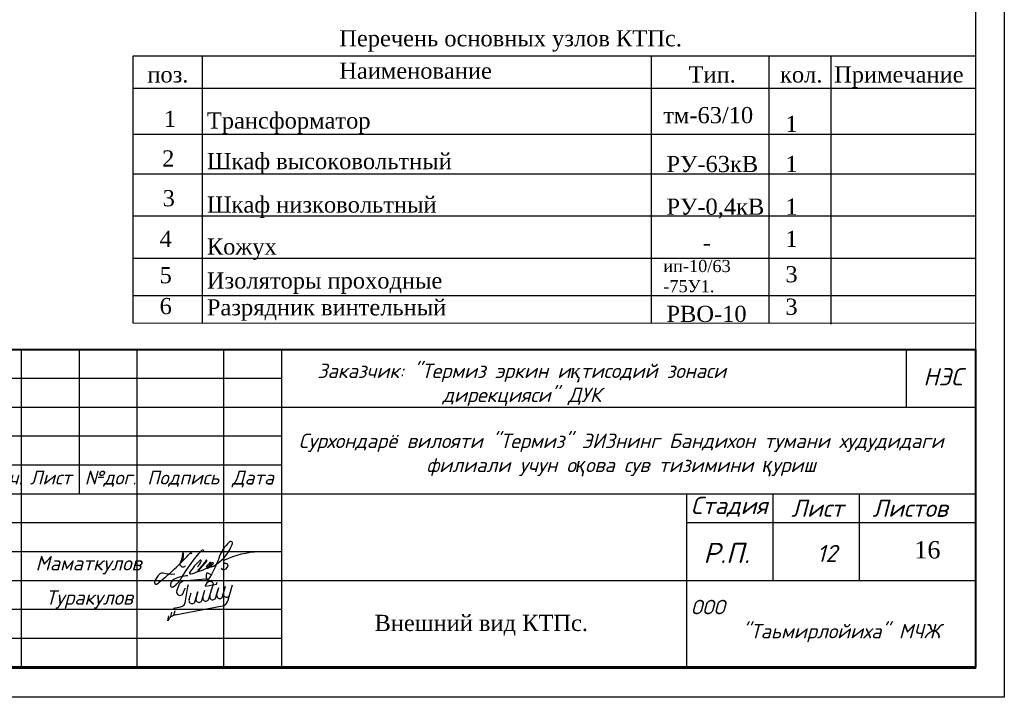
# Model space of a CAD drawing. Extents: x 10527 to 38813, y 13847 to 37526.
# Tile 14 of 256: x 35863 to 36034, y 32315 to 32432. Entities that reach past the tile are written whole.
import ezdxf

# ---------------------------------------------------------------- set-up
doc = ezdxf.new("R2010")
doc.units = 0
doc.header["$LTSCALE"] = 0.5
doc.header["$MEASUREMENT"] = 0
doc.styles.add('ISOCPEUR', font='isocpeui.ttf', dxfattribs={"height": 300})
doc.styles.add('OOO-Kazar', font='isocpeur.ttf', dxfattribs={"height": 300})
doc.styles.get("Standard").update_dxf_attribs({"font": 'times.ttf'})

# ---------------------------------------------------------------- blocks, each defined once
blk = doc.blocks.new('енаеар')
at = {"color": 5, "lineweight": 30, "ltscale": 100}
for points in [[(2775756, -500781), (2775800, -500660, -0.26657), (2775930, -500600), (2776320, -500570)], [(2775905, -500732, 0.104122), (2775865, -500812), (2775861, -500833)], [(2776388, -500654, 0.666286), (2776257, -500677, 0.666286)], [(2775729, -501198), (2776546, -501043, 0.273537), (2776637, -500959)]]:
    blk.add_lwpolyline(points, format="xyb", dxfattribs=at)
for points in [[(2775901, -500990), (2775947, -500710), (2775960, -500670)], [(2776190, -500947), (2776242, -500768)], [(2776201, -500910), (2776242, -500768)], [(2776208, -500888), (2776242, -500768)], [(2776250, -500700), (2776444, -500663), (2776454, -500633)], [(2776250, -500700), (2776258, -500673)], [(2776309, -500925), (2776362, -500745)], [(2776322, -500881), (2776362, -500745)], [(2776328, -500865), (2776388, -500654)], [(2776429, -500902), (2776482, -500722)], [(2776439, -500870), (2776481, -500722)], [(2776549, -500879), (2776601, -500700)], [(2776637, -500959), (2776719, -500679)], [(2775969, -500933), (2776003, -500813)], [(2776070, -500970), (2776123, -500790)], [(2776079, -500940), (2776122, -500790)], [(2776089, -500910), (2776123, -500790)], [(2775700, -501080), (2775820, -501060)], [(2775707, -501203), (2775727, -501119)], [(2775599, -501298), (2775618, -501214)], [(2775652, -501232), (2775671, -501148)]]:
    blk.add_lwpolyline(points, dxfattribs=at)
for centre, radius, start, end in [((2775812, -500800), 59.1, 161.6617, 325.8915), ((2775802, -500957), 104, 279.6859, 0.1623), ((2776020, -500950), 53.9, 161.5651, 349.2094), ((2776140, -500927), 53.9, 161.5651, 349.2094), ((2776259, -500905), 53.9, 161.5651, 349.2094), ((2776379, -500882), 53.9, 161.5651, 349.2094), ((2776499, -500859), 53.9, 161.5651, 349.2094), ((2776617, -500839), 53.9, 161.5651, 349.2094), ((2775765, -501379), 185, 101.288, 153.8492)]:
    blk.add_arc(centre, radius, start, end, dxfattribs=at)
blk = doc.blocks.new('2 Лайло')
at = {"color": 5, "lineweight": 30, "ltscale": 100}
for points in [[(2835430, -886930, 0.0997963), (2836784, -884956, 0.6711848), (2836459, -884556, 0.0918061), (2832640, -889070, 0.5697863), (2833090, -889446, 0.0924959), (2835880, -888310), (2838831, -884881, 1.0487229), (2838510, -884610, -0.0635172), (2835665, -887964, 0.749315), (2836129, -888489, 0.0576825), (2838940, -887230, 0.1188076), (2840300, -885630, 0.66771), (2839952, -885334, 0.0569221), (2838703, -886803, 0.8788279), (2839173, -887345, 0.0562181), (2841085, -885857, 0.9952462), (2840780, -885470, 0.1309776), (2839680, -886780, 0.6649566), (2839850, -887071, 0.1506579), (2842440, -885830, 0.1560771), (2847918, -878815, 1.0259242), (2846813, -878036, 0.120771), (2843130, -883850, -0.0475404), (2839410, -891490, -0.7227744), (2838720, -891330, -0.0915221), (2838820, -889340, -0.4991366), (2839300, -889110), (2840230, -889590)], [(2827360, -889570, -0.1061793), (2823120, -889140, 0.19071), (2821940, -889450, 0.1150572), (2820080, -892210, 0.6943743), (2820859, -893070, 0.0456854), (2832940, -881848, -0.871731), (2833250, -882330)], [(2832060, -890130, 0.1143931), (2827090, -891320, 0.3411049), (2825820, -893870, 0.4432524), (2826770, -894100, 0.1151467), (2829770, -890870, -0.0427712), (2837000, -880930, -0.8952041), (2837670, -881260), (2837486, -881633)], [(2830159, -884642, 0.0903848), (2830460, -882010, 0.6486397), (2830120, -882010, -0.1009124), (2829120, -885790, 0.6788591), (2831160, -886520)], [(2843940, -887400, 0.2683397), (2844540, -887870, 0.3712609), (2846430, -886600, 0.4192745), (2845640, -885670, -0.277164), (2844920, -885430, -0.3142166), (2845269, -884383, -0.0979697), (2857480, -881370)]]:
    blk.add_lwpolyline(points, format="xyb", dxfattribs=at)
blk = doc.blocks.new('ыв')
at = {"color": 7, "linetype": 'Continuous'}
for p, q in [((219455.2, 4533634.97), (219640.2, 4533634.97)), ((219475.2, 4533579.97), (219475.2, 4533634.97)), ((219485.2, 4533609.97), (219485.2, 4533634.97)), ((219495.2, 4533579.97), (219495.2, 4533634.97)), ((219510.2, 4533579.97), (219510.2, 4533634.97)), ((219520.2, 4533579.97), (219520.2, 4533634.97)), ((219520.2, 4533624.97), (219640.2, 4533624.97)), ((219455.2, 4533614.97), (219520.2, 4533614.97)), ((219455.2, 4533609.97), (219520.2, 4533609.97)), ((219520.2, 4533609.97), (219640.2, 4533609.97)), ((219590.2, 4533609.97), (219590.2, 4533579.97)), ((219605.2, 4533594.97), (219605.2, 4533609.97)), ((219620.14, 4533594.97), (219620.14, 4533609.97)), ((219590.2, 4533604.97), (219640.2, 4533604.97)), ((219520.2, 4533594.97), (219640.2, 4533594.97))]:
    blk.add_line(p, q, dxfattribs=at)
at = {"color": 7, "ltscale": 2}
blk.add_line((219628.2, 4533634.97), (219628.2, 4533624.97), dxfattribs=at)
at = {"lineweight": 40}
blk.add_lwpolyline([(219455.2, 4533634.97), (219640.2, 4533634.97), (219640.2, 4533579.97), (219455.2, 4533579.97)], close=True, dxfattribs=at)
at = {"color": 7, "linetype": 'Continuous'}
for points in [[(219455.2, 4533629.97), (219520.2, 4533629.97)], [(219455.2, 4533624.97), (219520.2, 4533624.97)], [(219455.2, 4533619.97), (219520.2, 4533619.97)], [(219455.2, 4533604.97), (219520.2, 4533604.97)], [(219455.2, 4533599.97), (219520.2, 4533599.97)], [(219455.2, 4533594.97), (219520.2, 4533594.97)], [(219455.2, 4533589.97), (219520.2, 4533589.97)], [(219455.2, 4533584.97), (219520.2, 4533584.97)]]:
    blk.add_lwpolyline(points, dxfattribs=at)
at = {"color": 5, "lineweight": 30, "xscale": 0.0004820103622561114, "yscale": 0.0004820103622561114, "zscale": 0.0004820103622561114}
blk.add_blockref('2 Лайло', (218138.89, 4534024.81), dxfattribs=at)
at = {"color": 3, "xscale": 0.01, "yscale": 0.01, "zscale": 0.01}
blk.add_blockref('енаеар', (191744.48, 4538600.97), dxfattribs=at)
at = {"attachment_point": 5, "style": 'ISOCPEUR'}
for s, insert, char_height, width in [('Заказчик: "Термиз эркин и{\\fTimes New Roman|b0|i1|c204|p18;қ}тисодий зонаси\\Pдирекцияси" ДУК                                                          ', (219561.71, 4533628.83), 2.5005, 119.8228), ('Сурхондарё вилояти "Термиз" ЭИЗнинг Бандихон тумани худудидаги филиали учун о{\\fArial|b0|i1|c204|p34;қ}ова сув тизимини {\\fArial|b0|i1|c204|p34;қ}уриш', (219578.91, 4533616.68), 2.50048, 119.8228), ('ООО                               "Таьмирлойиха" МЧЖ', (219614.6, 4533587.93), 2.5005, 49.8095)]:
    blk.add_mtext(s, dxfattribs=dict(at, insert=insert, char_height=char_height, width=width))
at = {"color": 0, "linetype": 'Continuous', "lineweight": 5, "style": 'OOO-Kazar'}
for s, insert, char_height, attachment_point in [('{\\fISOCPEUR|b0|i1|c204|p34;НЭС}', (219634.58, 4533628.72), 3, 8), ('{\\fISOCPEUR|b0|i1|c204|p34;Кол.уч.}', (219470.51, 4533613.97), 2.4, 2), ('{\\fISOCPEUR|b0|i1|c204|p34;Лист}', (219480.23, 4533613.97), 2.4, 2), ('{\\fISOCPEUR|b0|i1|c204|p34;№дог.}', (219490.59, 4533613.97), 2.4, 2), ('{\\fISOCPEUR|b0|i1|c204|p34;Подпись}', (219503.16, 4533613.97), 2.4, 2), ('{\\fISOCPEUR|b0|i1|c204|p34;Дата}', (219515.21, 4533613.97), 2.4, 2), ('{\\fISOCPEUR|b0|i1|c204|p34;Стадия}', (219597.61, 4533605.97), 3, 8), ('{\\fISOCPEUR|b0|i1|c204|p34;Лист }', (219612.85, 4533605.97), 3, 8), ('{\\fISOCPEUR|b0|i1|c204|p34;Листов }', (219628.89, 4533605.97), 3, 8), ('{\\fISOCPEUR|b0|i1|c204|p34;Р.П.}', (219597.15, 4533597.97), 3.5, 8)]:
    blk.add_mtext(s, dxfattribs=dict(at, insert=insert, char_height=char_height, attachment_point=attachment_point))
at = {"color": 0, "ltscale": 0.1, "insert": (219629.62, 4533601.77), "char_height": 3, "attachment_point": 1}
blk.add_mtext_dynamic_manual_height_columns('16', width=9.8042, gutter_width=12.5, heights=[0], dxfattribs=at)
at = {"char_height": 2.5005, "width": 21.8041}
for s, insert, attachment_point in [('{\\fISOCPEUR|b0|i1|c204|p34; Маматкулов}', (219476.01, 4533597.6), 4), ('{\\fISOCPEUR|b0|i1|c204|p34;Туракулов}', (219486.91, 4533591.66), 5)]:
    blk.add_mtext(s, dxfattribs=dict(at, insert=insert, attachment_point=attachment_point))

msp = doc.modelspace()

# ---------------------------------------------------------------- linework, layer by layer
for p, q in [((36033.629, 32611.66, -629.582), (36033.629, 32314.626, -629.582)), ((36028.629, 32606.66, -629.582), (36028.629, 32319.626, -629.582)), ((36028.629, 32585.626, -629.582), (36028.629, 32319.626, -629.582)), ((35882.936, 32425.667, -629.582), (36028.629, 32425.667, -629.582)), ((35882.936, 32379.388, -629.582), (35882.936, 32425.667, -629.582)), ((35894.845, 32425.667, -629.582), (35894.845, 32379.388, -629.582)), ((35972.509, 32425.667, -629.582), (35972.509, 32379.388, -629.582)), ((35992.919, 32425.667, -629.582), (35992.919, 32379.388, -629.582)), ((36003.627, 32425.667, -629.582), (36003.627, 32379.215, -629.582)), ((36028.629, 32425.667, -629.582), (36028.629, 32379.388, -629.582)), ((35882.936, 32420.083, -629.582), (36028.629, 32420.083, -629.582)), ((35882.936, 32412.136, -629.582), (36028.629, 32412.136, -629.582)), ((35882.936, 32405.263, -629.582), (36028.629, 32405.263, -629.582)), ((35882.936, 32397.96, -629.582), (36028.629, 32397.96, -629.582)), ((35882.936, 32390.657, -629.582), (36028.629, 32390.657, -629.582)), ((35882.936, 32384.179, -629.582), (36028.629, 32384.179, -629.582)), ((36028.629, 32319.626, -629.582), (35633.661, 32319.626, -629.582)), ((36033.629, 32314.626, -629.582), (35613.661, 32314.626, -629.582)), ((36033.629, 32314.626, -629.582), (35613.661, 32314.626, -629.582))]:
    msp.add_line(p, q)
at = {"linetype": 'Continuous', "lineweight": 5}
msp.add_line((35882.936, 32379.388, -629.582), (36028.629, 32379.388, -629.582), dxfattribs=at)

# ---------------------------------------------------------------- block references
at = {"color": 18, "true_color": 0x000000}
msp.add_blockref('ыв', (-183611.567, -4501260.101, -629.582), dxfattribs=at)

# ---------------------------------------------------------------- texts
at = {"attachment_point": 1}
for s, insert, char_height, width in [('{\\fGeorgia|b0|i0|c204|p18;\\C7;Перечень основных узлов КТПс.}', (35918.578, 32430.122, -629.582), 2.8, 119.32091), ('{\\fGeorgia|b0|i0|c204|p18;\\C7;Наименование}', (35918.578, 32424.512, -629.582), 2.8, 119.32091), ('{\\fGeorgia|b0|i0|c204|p18;\\C7;Тип.}', (35979.009, 32423.861, -629.582), 2.8, 9.75982), ('{\\fGeorgia|b0|i0|c204|p18;\\C7;Примечание}', (36004.186, 32423.861, -629.582), 2.8, 9.75982), ('{\\fGeorgia|b0|i0|c204|p18;\\C7;поз.}', (35885.382, 32423.861, -629.582), 2.8, 9.75982), ('{\\fGeorgia|b0|i0|c204|p18;\\C7;кол.}', (35994.834, 32423.861, -629.582), 2.8, 9.75982), ('{\\fGeorgia|b0|i0|c204|p18;\\C7;тм-63/10}', (35974.616, 32416.822, -629.582), 2.8, 14.13236), ('{\\fGeorgia|b0|i0|c204|p18;\\C194;\\c8128584;  \\C7;1}', (35886.118, 32416.181, -629.582), 2.8, 9.75982), ('{\\fGeorgia|b0|i0|c204|p18;\\C7;Трансформатор}', (35895.678, 32415.881, -629.582), 2.8, 119.32091), ('{\\fGeorgia|b0|i0|c204|p18;\\C7;1}', (35995.756, 32415.3, -629.582), 2.8, 9.75982), ('{\\fGeorgia|b0|i0|c204|p18;\\C194;\\c8128584;  \\C7;2}', (35885.826, 32409.322, -629.582), 2.8, 9.75982), ('{\\fGeorgia|b0|i0|c204|p18;\\C7;Шкаф высоковольтный}', (35895.678, 32408.856, -629.582), 2.8, 119.32091), ('{\\fGeorgia|b0|i0|c204|p18;\\C7;РУ-63кВ}', (35975.182, 32408.361, -629.582), 2.8, 9.75982), ('{\\fGeorgia|b0|i0|c204|p18;\\C7;1}', (35995.756, 32408.361, -629.582), 2.8, 9.75982), ('{\\fGeorgia|b0|i0|c204|p18;\\C194;\\c8128584;  \\C7;3}', (35885.905, 32402.436, -629.582), 2.8, 9.75982), ('{\\fGeorgia|b0|i0|c204|p18;\\C7;Шкаф низковольтный}', (35895.678, 32401.338, -629.582), 2.8, 119.32091), ('{\\fGeorgia|b0|i0|c204|p18;\\C7;РУ-0,4кВ}', (35975.182, 32400.972, -629.582), 2.8, 14.25722), ('{\\fGeorgia|b0|i0|c204|p18;\\C7;1}', (35995.756, 32400.972, -629.582), 2.8, 9.75982), ('{\\fGeorgia|b0|i0|c204|p18;\\C194;\\c8128584;  \\C7;4}', (35885.382, 32395.407, -629.582), 2.8, 9.75982), ('{\\fGeorgia|b0|i0|c204|p18;\\C7;1}', (35995.756, 32395.392, -629.582), 2.8, 9.75982), ('{\\fGeorgia|b0|i0|c204|p18;\\C7;Кожух}', (35895.678, 32394.073, -629.582), 2.8, 119.32091), ('{\\fGeorgia|b0|i0|c204|p18;\\C7;-}', (35981.447, 32394.746, -629.582), 2.8, 9.75982), ('{\\fGeorgia|b0|i0|c204|p18;\\C7;ип-10/63\\P-75У1.}', (35974.625, 32390.351, -629.582), 2.1, 17.82144), ('{\\fGeorgia|b0|i0|c204|p18;\\C194;\\c8128584;  \\C7;5}', (35885.382, 32389.107, -629.582), 2.8, 9.75982), ('{\\fGeorgia|b0|i0|c204|p18;\\C7;Изоляторы проходные}', (35895.678, 32388.186, -629.582), 2.8, 119.32091), ('{\\fGeorgia|b0|i0|c204|p18;\\C7;3}', (35995.756, 32389.275, -629.582), 2.8, 9.75982), ('{\\fGeorgia|b0|i0|c204|p18;\\C194;\\c8128584;  \\C7;6}', (35885.382, 32383.763, -629.582), 2.8, 9.75982), ('{\\fGeorgia|b0|i0|c204|p18;\\C7;Разрядник винтельный}', (35895.678, 32383.543, -629.582), 2.8, 119.32091), ('{\\fGeorgia|b0|i0|c204|p18;\\C7;3}', (35995.756, 32383.658, -629.582), 2.8, 9.75982), ('{\\fGeorgia|b0|i0|c204|p18;\\C7;РВО-10}', (35975.182, 32382.408, -629.582), 2.8, 14.52414), ('{\\fGeorgia|b0|i0|c204|p18;\\C196;\\c8128584; \\H1.6x;\\C7;Внешний вид КТПс.}', (35924.017, 32328.908, -629.582), 1.75, 109.68141)]:
    msp.add_mtext(s, dxfattribs=dict(at, insert=insert, char_height=char_height, width=width))
at = {"color": 0, "lineweight": 15, "ltscale": 0.1, "insert": (36002.947, 32339.54), "char_height": 2.9412, "width": 26.96073, "attachment_point": 5, "style": 'ISOCPEUR'}
msp.add_mtext('12', dxfattribs=at)

doc.saveas('drawing.dxf')
